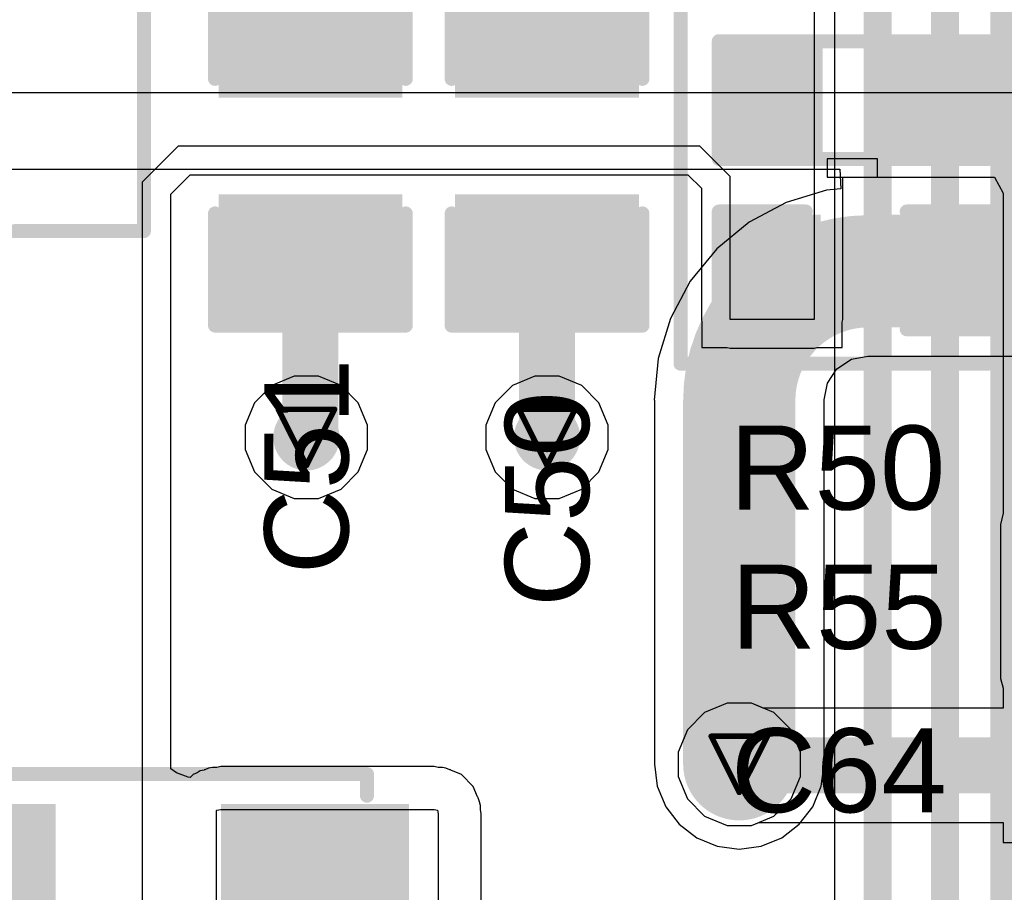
# Model space of a CAD drawing. Header units: inches. Extents: x 0 to 12.2, y 0 to 7.
# Tile 92 of 154: x 0.578 to 0.929, y 3.368 to 3.679. Entities that reach past the tile are written whole.
import ezdxf

# ---------------------------------------------------------------- set-up
doc = ezdxf.new("R2010")
doc.units = ezdxf.units.IN
doc.header["$MEASUREMENT"] = 0
for name, color, linetype in [('Bottom Layer', 5, 'Continuous'), ('Drill Drawing', 1, 'Continuous'), ('Layer 1', 16, 'Continuous'), ('Layer 2', 76, 'Continuous'), ('Top Layer', 1, 'Continuous'), ('Top Overlay', 2, 'Continuous'), ('Top Paste', 8, 'Continuous'), ('Top Solder', 216, 'Continuous'), ('Via Holes', 16, 'Continuous')]:
    doc.layers.add(name, color=color, linetype=linetype)
doc.styles.add('Arial', font='txt', dxfattribs={"height": 0.2})

# ---------------------------------------------------------------- blocks, each defined once
blk = doc.blocks.new('R___0603_92')
at = {"layer": 'Top Layer'}
for points in [[(-0.015, 0.0175), (-0.015, -0.0175), (-0.045, -0.0175), (-0.045, 0.0175)], [(0.045, 0.0175), (0.045, -0.0175), (0.015, -0.0175), (0.015, 0.0175)]]:
    blk.add_hatch(color=1, dxfattribs=at).paths.add_polyline_path(points)
at = {"layer": 'Top Paste'}
for points in [[(-0.015, 0.0175), (-0.015, -0.0175), (-0.045, -0.0175), (-0.045, 0.0175)], [(0.045, 0.0175), (0.045, -0.0175), (0.015, -0.0175), (0.015, 0.0175)]]:
    blk.add_hatch(color=8, dxfattribs=at).paths.add_polyline_path(points)
at = {"layer": 'Top Solder'}
for points in [[(-0.011, 0.0215), (-0.011, -0.0215), (-0.049, -0.0215), (-0.049, 0.0215)], [(0.049, 0.0215), (0.049, -0.0215), (0.011, -0.0215), (0.011, 0.0215)]]:
    blk.add_hatch(color=216, dxfattribs=at).paths.add_polyline_path(points)
at = {"layer": 'Top Overlay', "const_width": 0.005}
for points in [[(-0.048, 0.021), (-0.048, -0.021)], [(0.048, 0.021), (-0.048, 0.021)], [(0.048, 0.021), (0.048, -0.021)], [(0.048, -0.021), (-0.048, -0.021)]]:
    blk.add_lwpolyline(points, dxfattribs=at)
at = {"layer": 'Top Overlay', "const_width": 0.0025}
for points in [[(-0.04925, 0.021, 1), (-0.04675, 0.021, 1)], [(-0.04925, 0.021, 1), (-0.04675, 0.021, 1)], [(0.04675, 0.021, 1), (0.04925, 0.021, 1)], [(0.04675, 0.021, 1), (0.04925, 0.021, 1)], [(-0.04925, -0.021, 1), (-0.04675, -0.021, 1)], [(-0.04925, -0.021, 1), (-0.04675, -0.021, 1)], [(0.04675, -0.021, 1), (0.04925, -0.021, 1)], [(0.04675, -0.021, 1), (0.04925, -0.021, 1)]]:
    blk.add_lwpolyline(points, format="xyb", close=True, dxfattribs=at)
blk = doc.blocks.new('YNR4018_220M_183')
at = {"layer": 'Top Layer'}
for points in [[(-0.09449, 0.0689), (-0.0315, 0.0689), (-0.0315, -0.0689), (-0.09449, -0.0689)], [(0.0315, 0.0689), (0.09449, 0.0689), (0.09449, -0.0689), (0.0315, -0.0689)]]:
    blk.add_hatch(color=1, dxfattribs=at).paths.add_polyline_path(points)
at = {"layer": 'Top Paste'}
for points in [[(-0.09449, 0.0689), (-0.0315, 0.0689), (-0.0315, -0.0689), (-0.09449, -0.0689)], [(0.0315, 0.0689), (0.09449, 0.0689), (0.09449, -0.0689), (0.0315, -0.0689)]]:
    blk.add_hatch(color=8, dxfattribs=at).paths.add_polyline_path(points)
at = {"layer": 'Top Solder'}
for points in [[(-0.09649, 0.0709), (-0.0295, 0.0709), (-0.0295, -0.0709), (-0.09649, -0.0709)], [(0.0295, 0.0709), (0.09649, 0.0709), (0.09649, -0.0709), (0.0295, -0.0709)]]:
    blk.add_hatch(color=216, dxfattribs=at).paths.add_polyline_path(points)
at = {"layer": 'Top Overlay', "const_width": 0.005}
for points in [[(-0.082, 0.0815), (0.0815, 0.0815)], [(-0.082, 0.0815), (-0.08189, 0.07302)], [(0.0815, 0.0738), (0.0815, 0.0815)], [(-0.08149, -0.08153), (-0.08149, -0.07341)], [(0.08189, -0.0738), (0.08199, -0.08153)], [(-0.08149, -0.08153), (0.08199, -0.08153)]]:
    blk.add_lwpolyline(points, dxfattribs=at)
at = {"layer": 'Top Overlay', "const_width": 0.0025}
for points in [[(-0.08325, 0.0815, 1), (-0.08075, 0.0815, 1)], [(-0.08325, 0.0815, 1), (-0.08075, 0.0815, 1)], [(0.08025, 0.0815, 1), (0.08275, 0.0815, 1)], [(0.08025, 0.0815, 1), (0.08275, 0.0815, 1)], [(-0.08314, 0.07302, 1), (-0.08064, 0.07302, 1)], [(0.08025, 0.0738, 1), (0.08275, 0.0738, 1)], [(-0.08274, -0.07341, 1), (-0.08024, -0.07341, 1)], [(0.08064, -0.0738, 1), (0.08314, -0.0738, 1)], [(-0.08274, -0.08153, 1), (-0.08024, -0.08153, 1)], [(-0.08274, -0.08153, 1), (-0.08024, -0.08153, 1)], [(0.08074, -0.08153, 1), (0.08324, -0.08153, 1)], [(0.08074, -0.08153, 1), (0.08324, -0.08153, 1)]]:
    blk.add_lwpolyline(points, format="xyb", close=True, dxfattribs=at)
blk = doc.blocks.new('ETQP3M6R8KVN_188')
at = {"layer": 'Top Layer'}
for points in [[(-0.15157, 0.06299), (-0.06889, 0.06299), (-0.06889, -0.06299), (-0.15157, -0.06299)], [(0.06889, 0.06299), (0.15157, 0.06299), (0.15157, -0.06299), (0.06889, -0.06299)]]:
    blk.add_hatch(color=1, dxfattribs=at).paths.add_polyline_path(points)
at = {"layer": 'Top Paste'}
for points in [[(-0.15157, 0.06299), (-0.06889, 0.06299), (-0.06889, -0.06299), (-0.15157, -0.06299)], [(0.06889, 0.06299), (0.15157, 0.06299), (0.15157, -0.06299), (0.06889, -0.06299)]]:
    blk.add_hatch(color=8, dxfattribs=at).paths.add_polyline_path(points)
at = {"layer": 'Top Solder'}
for points in [[(-0.15357, 0.06499), (-0.06689, 0.06499), (-0.06689, -0.06499), (-0.15357, -0.06499)], [(0.06689, 0.06499), (0.15357, 0.06499), (0.15357, -0.06499), (0.06689, -0.06499)]]:
    blk.add_hatch(color=216, dxfattribs=at).paths.add_polyline_path(points)
at = {"layer": 'Top Overlay'}
for p, q in [((0.05512, 0.05512), (0.01575, 0.05512)), ((0.01575, 0.05512), (0.01575, -0.02362)), ((0.05512, -0.02362), (0.05512, 0.05512)), ((0.01575, -0.02362), (0.05512, -0.02362))]:
    blk.add_line(p, q, dxfattribs=at)
at = {"layer": 'Top Overlay', "const_width": 0.005}
for points in [[(0.12598, 0.11811), (-0.12598, 0.11811)], [(-0.12598, 0.07209), (-0.12598, 0.11811)], [(0.12598, 0.07209), (0.12598, 0.11811)], [(-0.12598, 0.07209), (-0.12598, 0.0748)], [(-0.12598, -0.11811), (-0.12598, -0.07209)], [(0.12598, -0.11811), (0.12598, -0.07209)], [(0.12598, -0.11811), (-0.12598, -0.11811)]]:
    blk.add_lwpolyline(points, dxfattribs=at)
at = {"layer": 'Top Overlay', "const_width": 0.0025}
for points in [[(-0.12723, 0.11811, 1), (-0.12473, 0.11811, 1)], [(-0.12723, 0.11811, 1), (-0.12473, 0.11811, 1)], [(0.12473, 0.11811, 1), (0.12723, 0.11811, 1)], [(0.12473, 0.11811, 1), (0.12723, 0.11811, 1)], [(-0.12723, 0.0748, 1), (-0.12473, 0.0748, 1)], [(-0.12723, 0.07209, 1), (-0.12473, 0.07209, 1)], [(-0.12723, 0.07209, 1), (-0.12473, 0.07209, 1)], [(0.12473, 0.07209, 1), (0.12723, 0.07209, 1)], [(-0.12723, -0.07209, 1), (-0.12473, -0.07209, 1)], [(0.12473, -0.07209, 1), (0.12723, -0.07209, 1)], [(-0.12723, -0.11811, 1), (-0.12473, -0.11811, 1)], [(-0.12723, -0.11811, 1), (-0.12473, -0.11811, 1)], [(0.12473, -0.11811, 1), (0.12723, -0.11811, 1)], [(0.12473, -0.11811, 1), (0.12723, -0.11811, 1)]]:
    blk.add_lwpolyline(points, format="xyb", close=True, dxfattribs=at)
blk = doc.blocks.new('C___0603_303')
at = {"layer": 'Top Layer'}
for points in [[(-0.015, 0.0175), (-0.015, -0.0175), (-0.045, -0.0175), (-0.045, 0.0175)], [(0.045, 0.0175), (0.045, -0.0175), (0.015, -0.0175), (0.015, 0.0175)]]:
    blk.add_hatch(color=1, dxfattribs=at).paths.add_polyline_path(points)
at = {"layer": 'Top Paste'}
for points in [[(-0.015, 0.0175), (-0.015, -0.0175), (-0.045, -0.0175), (-0.045, 0.0175)], [(0.045, 0.0175), (0.045, -0.0175), (0.015, -0.0175), (0.015, 0.0175)]]:
    blk.add_hatch(color=8, dxfattribs=at).paths.add_polyline_path(points)
at = {"layer": 'Top Solder'}
for points in [[(-0.01264, 0.01986), (-0.01264, -0.01986), (-0.04736, -0.01986), (-0.04736, 0.01986)], [(0.04736, 0.01986), (0.04736, -0.01986), (0.01264, -0.01986), (0.01264, 0.01986)]]:
    blk.add_hatch(color=216, dxfattribs=at).paths.add_polyline_path(points)
at = {"layer": 'Top Overlay', "const_width": 0.005}
for points in [[(-0.018, 0.021), (-0.049, 0.021)], [(-0.049, 0.021), (-0.049, -0.021)], [(0.049, 0.021), (0.018, 0.021)], [(0.049, 0.021), (0.049, -0.021)], [(-0.018, -0.021), (-0.049, -0.021)], [(0.049, -0.021), (0.018, -0.021)]]:
    blk.add_lwpolyline(points, dxfattribs=at)
at = {"layer": 'Top Overlay', "const_width": 0.0025}
for points in [[(-0.05025, 0.021, 1), (-0.04775, 0.021, 1)], [(-0.05025, 0.021, 1), (-0.04775, 0.021, 1)], [(-0.01925, 0.021, 1), (-0.01675, 0.021, 1)], [(0.01675, 0.021, 1), (0.01925, 0.021, 1)], [(0.04775, 0.021, 1), (0.05025, 0.021, 1)], [(0.04775, 0.021, 1), (0.05025, 0.021, 1)], [(-0.05025, -0.021, 1), (-0.04775, -0.021, 1)], [(-0.05025, -0.021, 1), (-0.04775, -0.021, 1)], [(-0.01925, -0.021, 1), (-0.01675, -0.021, 1)], [(0.01675, -0.021, 1), (0.01925, -0.021, 1)], [(0.04775, -0.021, 1), (0.05025, -0.021, 1)], [(0.04775, -0.021, 1), (0.05025, -0.021, 1)]]:
    blk.add_lwpolyline(points, format="xyb", close=True, dxfattribs=at)
blk = doc.blocks.new('C___0805_304')
at = {"layer": 'Top Layer'}
for points in [[(-0.06, 0.03), (-0.02, 0.03), (-0.02, -0.03), (-0.06, -0.03)], [(0.02, 0.03), (0.06, 0.03), (0.06, -0.03), (0.02, -0.03)]]:
    blk.add_hatch(color=1, dxfattribs=at).paths.add_polyline_path(points)
at = {"layer": 'Top Paste'}
for points in [[(-0.06, 0.03), (-0.02, 0.03), (-0.02, -0.03), (-0.06, -0.03)], [(0.02, 0.03), (0.06, 0.03), (0.06, -0.03), (0.02, -0.03)]]:
    blk.add_hatch(color=8, dxfattribs=at).paths.add_polyline_path(points)
at = {"layer": 'Top Solder'}
for points in [[(-0.06276, 0.03276), (-0.01724, 0.03276), (-0.01724, -0.03276), (-0.06276, -0.03276)], [(0.01724, 0.03276), (0.06276, 0.03276), (0.06276, -0.03276), (0.01724, -0.03276)]]:
    blk.add_hatch(color=216, dxfattribs=at).paths.add_polyline_path(points)
at = {"layer": 'Top Overlay', "const_width": 0.005}
for points in [[(-0.064, 0.034), (-0.064, -0.034)], [(-0.064, 0.034), (-0.024, 0.034)], [(0.024, 0.034), (0.064, 0.034)], [(0.064, 0.034), (0.064, -0.034)], [(-0.064, -0.034), (-0.024, -0.034)], [(0.024, -0.034), (0.064, -0.034)]]:
    blk.add_lwpolyline(points, dxfattribs=at)
at = {"layer": 'Top Overlay', "const_width": 0.0025}
for points in [[(-0.06525, 0.034, 1), (-0.06275, 0.034, 1)], [(-0.06525, 0.034, 1), (-0.06275, 0.034, 1)], [(-0.02525, 0.034, 1), (-0.02275, 0.034, 1)], [(0.02275, 0.034, 1), (0.02525, 0.034, 1)], [(0.06275, 0.034, 1), (0.06525, 0.034, 1)], [(0.06275, 0.034, 1), (0.06525, 0.034, 1)], [(-0.06525, -0.034, 1), (-0.06275, -0.034, 1)], [(-0.06525, -0.034, 1), (-0.06275, -0.034, 1)], [(-0.02525, -0.034, 1), (-0.02275, -0.034, 1)], [(0.02275, -0.034, 1), (0.02525, -0.034, 1)], [(0.06275, -0.034, 1), (0.06525, -0.034, 1)], [(0.06275, -0.034, 1), (0.06525, -0.034, 1)]]:
    blk.add_lwpolyline(points, format="xyb", close=True, dxfattribs=at)
blk = doc.blocks.new('C___0805_305')
at = {"layer": 'Top Layer'}
for points in [[(-0.06, 0.03), (-0.02, 0.03), (-0.02, -0.03), (-0.06, -0.03)], [(0.02, 0.03), (0.06, 0.03), (0.06, -0.03), (0.02, -0.03)]]:
    blk.add_hatch(color=1, dxfattribs=at).paths.add_polyline_path(points)
at = {"layer": 'Top Paste'}
for points in [[(-0.06, 0.03), (-0.02, 0.03), (-0.02, -0.03), (-0.06, -0.03)], [(0.02, 0.03), (0.06, 0.03), (0.06, -0.03), (0.02, -0.03)]]:
    blk.add_hatch(color=8, dxfattribs=at).paths.add_polyline_path(points)
at = {"layer": 'Top Solder'}
for points in [[(-0.06276, 0.03276), (-0.01724, 0.03276), (-0.01724, -0.03276), (-0.06276, -0.03276)], [(0.01724, 0.03276), (0.06276, 0.03276), (0.06276, -0.03276), (0.01724, -0.03276)]]:
    blk.add_hatch(color=216, dxfattribs=at).paths.add_polyline_path(points)
at = {"layer": 'Top Overlay', "const_width": 0.005}
for points in [[(-0.064, 0.034), (-0.064, -0.034)], [(-0.064, 0.034), (-0.024, 0.034)], [(0.024, 0.034), (0.064, 0.034)], [(0.064, 0.034), (0.064, -0.034)], [(-0.064, -0.034), (-0.024, -0.034)], [(0.024, -0.034), (0.064, -0.034)]]:
    blk.add_lwpolyline(points, dxfattribs=at)
at = {"layer": 'Top Overlay', "const_width": 0.0025}
for points in [[(-0.06525, 0.034, 1), (-0.06275, 0.034, 1)], [(-0.06525, 0.034, 1), (-0.06275, 0.034, 1)], [(-0.02525, 0.034, 1), (-0.02275, 0.034, 1)], [(0.02275, 0.034, 1), (0.02525, 0.034, 1)], [(0.06275, 0.034, 1), (0.06525, 0.034, 1)], [(0.06275, 0.034, 1), (0.06525, 0.034, 1)], [(-0.06525, -0.034, 1), (-0.06275, -0.034, 1)], [(-0.06525, -0.034, 1), (-0.06275, -0.034, 1)], [(-0.02525, -0.034, 1), (-0.02275, -0.034, 1)], [(0.02275, -0.034, 1), (0.02525, -0.034, 1)], [(0.06275, -0.034, 1), (0.06525, -0.034, 1)], [(0.06275, -0.034, 1), (0.06525, -0.034, 1)]]:
    blk.add_lwpolyline(points, format="xyb", close=True, dxfattribs=at)

msp = doc.modelspace()

# ---------------------------------------------------------------- hatches: boundary and pattern name
at = {"layer": 'Bottom Layer'}
h = msp.add_hatch(color=5, dxfattribs=at)
edge = h.paths.add_edge_path()
edge.add_arc((0.68, 3.53), 0.01181, 0, 360)
h = msp.add_hatch(color=5, dxfattribs=at)
edge = h.paths.add_edge_path()
edge.add_arc((0.76578, 3.53), 0.01181, 0, 360)
h = msp.add_hatch(color=5, dxfattribs=at)
edge = h.paths.add_edge_path()
edge.add_arc((0.8343, 3.41339), 0.01181, 0, 360)
at = {"layer": 'Layer 1'}
h = msp.add_hatch(color=16, dxfattribs=at)
edge = h.paths.add_edge_path()
edge.add_arc((0.68, 3.53), 0.01181, 0, 360)
h = msp.add_hatch(color=16, dxfattribs=at)
edge = h.paths.add_edge_path()
edge.add_arc((0.76578, 3.53), 0.01181, 0, 360)
h = msp.add_hatch(color=16, dxfattribs=at)
edge = h.paths.add_edge_path()
edge.add_arc((0.8343, 3.41339), 0.01181, 0, 360)
at = {"layer": 'Layer 2'}
h = msp.add_hatch(color=76, dxfattribs=at)
edge = h.paths.add_edge_path()
edge.add_arc((0.68, 3.53), 0.01181, 0, 360)
h = msp.add_hatch(color=76, dxfattribs=at)
edge = h.paths.add_edge_path()
edge.add_arc((0.76578, 3.53), 0.01181, 0, 360)
h = msp.add_hatch(color=76, dxfattribs=at)
edge = h.paths.add_edge_path()
edge.add_arc((0.8343, 3.41339), 0.01181, 0, 360)
at = {"layer": 'Top Layer'}
h = msp.add_hatch(color=1, dxfattribs=at)
edge = h.paths.add_edge_path()
edge.add_arc((0.68, 3.53), 0.01181, 0, 360)
h = msp.add_hatch(color=1, dxfattribs=at)
edge = h.paths.add_edge_path()
edge.add_arc((0.76578, 3.53), 0.01181, 0, 360)
h = msp.add_hatch(color=1, dxfattribs=at)
edge = h.paths.add_edge_path()
edge.add_arc((0.8343, 3.41339), 0.01181, 0, 360)
at = {"layer": 'Via Holes'}
h = msp.add_hatch(color=7, dxfattribs=at)
edge = h.paths.add_edge_path()
edge.add_arc((0.68, 3.53), 0.00591, 0, 360)
h = msp.add_hatch(color=7, dxfattribs=at)
edge = h.paths.add_edge_path()
edge.add_arc((0.76578, 3.53), 0.00591, 0, 360)
h = msp.add_hatch(color=7, dxfattribs=at)
edge = h.paths.add_edge_path()
edge.add_arc((0.8343, 3.41339), 0.00591, 0, 360)

# ---------------------------------------------------------------- linework, layer by layer
at = {"layer": 'Bottom Layer'}
for p, q in [((0.86831, 4.2496), (0.86831, 3.23927)), ((0.82996, 3.4352), (0.82194, 3.43188)), ((0.83864, 3.4352), (0.82996, 3.4352)), ((0.84665, 3.43188), (0.83864, 3.4352)), ((0.82194, 3.43188), (0.81581, 3.42574)), ((0.85279, 3.42574), (0.84665, 3.43188)), ((0.81581, 3.42574), (0.81249, 3.41773)), ((0.85611, 3.41773), (0.85279, 3.42574)), ((0.81249, 3.41773), (0.81249, 3.40905)), ((0.85611, 3.40905), (0.85611, 3.41773)), ((0.81249, 3.40905), (0.81581, 3.40103)), ((0.85279, 3.40103), (0.85611, 3.40905)), ((0.81581, 3.40103), (0.82194, 3.3949)), ((0.84665, 3.3949), (0.85279, 3.40103)), ((0.82194, 3.3949), (0.82996, 3.39158)), ((0.83864, 3.39158), (0.84665, 3.3949)), ((0.82996, 3.39158), (0.83864, 3.39158))]:
    msp.add_line(p, q, dxfattribs=at)
at = {"layer": 'Bottom Layer', "const_width": 0.01}
for points in [[(0.90765, 2.88202), (0.90765, 4.26058)], [(0.9288, 2.3907), (0.9288, 4.25724)], [(0.8836, 2.863), (0.8836, 4.25224)]]:
    msp.add_lwpolyline(points, dxfattribs=at)
at = {"layer": 'Drill Drawing', "const_width": 0.002}
for points in [[(0.67, 3.54), (0.69, 3.54)], [(0.67, 3.54), (0.68, 3.52)], [(0.68, 3.52), (0.69, 3.54)], [(0.75578, 3.54), (0.77578, 3.54)], [(0.75578, 3.54), (0.76578, 3.52)], [(0.76578, 3.52), (0.77578, 3.54)], [(0.8243, 3.42339), (0.8443, 3.42339)], [(0.8243, 3.42339), (0.8343, 3.40339)], [(0.8343, 3.40339), (0.8443, 3.42339)]]:
    msp.add_lwpolyline(points, dxfattribs=at)
at = {"layer": 'Drill Drawing', "const_width": 0.001}
for points in [[(0.6695, 3.54, 1), (0.6705, 3.54, 1)], [(0.6695, 3.54, 1), (0.6705, 3.54, 1)], [(0.6895, 3.54, 1), (0.6905, 3.54, 1)], [(0.6895, 3.54, 1), (0.6905, 3.54, 1)], [(0.75528, 3.54, 1), (0.75628, 3.54, 1)], [(0.75528, 3.54, 1), (0.75628, 3.54, 1)], [(0.77528, 3.54, 1), (0.77628, 3.54, 1)], [(0.77528, 3.54, 1), (0.77628, 3.54, 1)], [(0.6795, 3.52, 1), (0.6805, 3.52, 1)], [(0.6795, 3.52, 1), (0.6805, 3.52, 1)], [(0.76528, 3.52, 1), (0.76628, 3.52, 1)], [(0.76528, 3.52, 1), (0.76628, 3.52, 1)], [(0.8238, 3.42339, 1), (0.8248, 3.42339, 1)], [(0.8238, 3.42339, 1), (0.8248, 3.42339, 1)], [(0.8438, 3.42339, 1), (0.8448, 3.42339, 1)], [(0.8438, 3.42339, 1), (0.8448, 3.42339, 1)], [(0.8338, 3.40339, 1), (0.8348, 3.40339, 1)], [(0.8338, 3.40339, 1), (0.8348, 3.40339, 1)]]:
    msp.add_lwpolyline(points, format="xyb", close=True, dxfattribs=at)
at = {"layer": 'Layer 1'}
for p, q in [((0.82996, 3.4352), (0.82194, 3.43188)), ((0.83864, 3.4352), (0.82996, 3.4352)), ((0.84665, 3.43188), (0.83864, 3.4352)), ((0.82194, 3.43188), (0.81581, 3.42574)), ((0.85279, 3.42574), (0.84665, 3.43188)), ((0.81581, 3.42574), (0.81249, 3.41773)), ((0.85611, 3.41773), (0.85279, 3.42574)), ((0.81249, 3.41773), (0.81249, 3.40905)), ((0.85611, 3.40905), (0.85611, 3.41773)), ((0.81249, 3.40905), (0.81581, 3.40103)), ((0.85279, 3.40103), (0.85611, 3.40905)), ((0.81581, 3.40103), (0.82194, 3.3949)), ((0.84665, 3.3949), (0.85279, 3.40103)), ((0.82194, 3.3949), (0.82996, 3.39158)), ((0.83864, 3.39158), (0.84665, 3.3949)), ((0.82996, 3.39158), (0.83864, 3.39158))]:
    msp.add_line(p, q, dxfattribs=at)
at = {"layer": 'Layer 2'}
for p, q in [((1.02109, 3.65292), (0.45026, 3.65292)), ((0.27395, 3.62563), (0.87011, 3.62563)), ((0.87011, 3.62563), (0.87046, 3.61863)), ((0.86541, 3.61814), (0.85108, 3.61379)), ((0.87046, 3.61863), (0.86541, 3.61814)), ((0.85108, 3.61379), (0.83788, 3.60673)), ((0.83788, 3.60673), (0.8263, 3.59723)), ((0.8263, 3.59723), (0.8168, 3.58566)), ((0.8168, 3.58566), (0.80974, 3.57245)), ((0.80974, 3.57245), (0.8054, 3.55812)), ((0.8054, 3.55812), (0.80393, 3.54322)), ((0.86913, 3.55441), (0.87426, 3.55784)), ((0.87426, 3.55784), (0.88012, 3.559)), ((0.88012, 3.559), (0.88031, 3.55898)), ((0.88031, 3.55898), (1.14916, 3.55898)), ((0.8657, 3.54927), (0.86913, 3.55441)), ((0.67566, 3.55181), (0.66765, 3.54849)), ((0.68434, 3.55181), (0.67566, 3.55181)), ((0.69235, 3.54849), (0.68434, 3.55181)), ((0.76144, 3.55181), (0.75342, 3.54849)), ((0.77012, 3.55181), (0.76144, 3.55181)), ((0.77813, 3.54849), (0.77012, 3.55181)), ((0.86453, 3.54341), (0.8657, 3.54927)), ((0.66765, 3.54849), (0.66151, 3.54235)), ((0.69849, 3.54235), (0.69235, 3.54849)), ((0.75342, 3.54849), (0.74729, 3.54235)), ((0.78427, 3.54235), (0.77813, 3.54849)), ((0.66151, 3.54235), (0.65819, 3.53434)), ((0.70181, 3.53434), (0.69849, 3.54235)), ((0.74729, 3.54235), (0.74397, 3.53434)), ((0.78759, 3.53434), (0.78427, 3.54235)), ((0.80393, 3.54322), (0.80404, 3.54322)), ((0.80404, 3.54322), (0.80404, 3.41339)), ((0.86456, 3.54322), (0.86453, 3.54341)), ((0.86456, 3.41339), (0.86456, 3.54322)), ((0.65819, 3.53434), (0.65819, 3.52566)), ((0.70181, 3.52566), (0.70181, 3.53434)), ((0.74397, 3.53434), (0.74397, 3.52566)), ((0.78759, 3.52566), (0.78759, 3.53434)), ((0.65819, 3.52566), (0.66151, 3.51765)), ((0.69849, 3.51765), (0.70181, 3.52566)), ((0.74397, 3.52566), (0.74729, 3.51765)), ((0.78427, 3.51765), (0.78759, 3.52566)), ((0.66151, 3.51765), (0.66765, 3.51151)), ((0.69235, 3.51151), (0.69849, 3.51765)), ((0.74729, 3.51765), (0.75342, 3.51151)), ((0.77813, 3.51151), (0.78427, 3.51765)), ((0.66765, 3.51151), (0.67566, 3.50819)), ((0.68434, 3.50819), (0.69235, 3.51151)), ((0.75342, 3.51151), (0.76144, 3.50819)), ((0.77012, 3.50819), (0.77813, 3.51151)), ((0.67566, 3.50819), (0.68434, 3.50819)), ((0.76144, 3.50819), (0.77012, 3.50819)), ((0.80404, 3.41339), (0.80507, 3.40556)), ((0.86352, 3.40556), (0.86456, 3.41339)), ((0.80507, 3.40556), (0.80809, 3.39826)), ((0.8605, 3.39826), (0.86352, 3.40556)), ((0.80809, 3.39826), (0.8129, 3.39199)), ((0.85569, 3.39199), (0.8605, 3.39826)), ((0.8129, 3.39199), (0.81917, 3.38718)), ((0.84943, 3.38718), (0.85569, 3.39199)), ((0.81917, 3.38718), (0.82647, 3.38416)), ((0.84213, 3.38416), (0.84943, 3.38718)), ((0.82647, 3.38416), (0.8343, 3.38313)), ((0.8343, 3.38313), (0.84213, 3.38416))]:
    msp.add_line(p, q, dxfattribs=at)
at = {"layer": 'Layer 2', "const_width": 0.04}
msp.add_lwpolyline([(0.8343, 3.54322, -0.414214), (0.88031, 3.58924)], format="xyb", dxfattribs=at)
for points in [[(0.88031, 3.58924), (1.14916, 3.58924)], [(0.8343, 3.41339), (0.8343, 3.54322)]]:
    msp.add_lwpolyline(points, dxfattribs=at)
at = {"layer": 'Layer 2', "const_width": 0.02}
for points in [[(0.87031, 3.58924, 1), (0.89031, 3.58924, 1)], [(0.87031, 3.58924, 1), (0.89031, 3.58924, 1)], [(0.8243, 3.54322, 1), (0.8443, 3.54322, 1)], [(0.8243, 3.54322, 1), (0.8443, 3.54322, 1)], [(0.8243, 3.41339, 1), (0.8443, 3.41339, 1)]]:
    msp.add_lwpolyline(points, format="xyb", close=True, dxfattribs=at)
at = {"layer": 'Top Layer'}
for p, q in [((0.86101, 3.86058), (0.86101, 3.57205)), ((0.63429, 3.63386), (0.62142, 3.62099)), ((0.82025, 3.63386), (0.63429, 3.63386)), ((0.83101, 3.62309), (0.82025, 3.63386)), ((0.8836, 3.62929), (0.86558, 3.62929)), ((0.86558, 3.62929), (0.86558, 3.62279)), ((0.8836, 3.62279), (0.8836, 3.62929)), ((0.63161, 3.61676), (0.63851, 3.62366)), ((0.63851, 3.62366), (0.81602, 3.62366)), ((0.81602, 3.62366), (0.82082, 3.61887)), ((0.83101, 3.57205), (0.83101, 3.62309)), ((0.86558, 3.62279), (0.8836, 3.62279)), ((0.87121, 3.57205), (0.87121, 3.62279)), ((0.87121, 3.62279), (0.8836, 3.62279)), ((0.8836, 3.62279), (0.8836, 3.62279)), ((0.8836, 3.62279), (0.92534, 3.62279)), ((0.92534, 3.62279), (0.92838, 3.61705)), ((0.62142, 3.62099), (0.62142, 3.24686)), ((0.82082, 3.61887), (0.82082, 3.57205)), ((0.63161, 3.4118), (0.63161, 3.61676)), ((0.92838, 3.61705), (0.92838, 3.56205)), ((0.82082, 3.57205), (0.82101, 3.57107)), ((0.82101, 3.57107), (0.82101, 3.56205)), ((0.86101, 3.57205), (0.83101, 3.57205)), ((0.87101, 3.57107), (0.87121, 3.57205)), ((0.87101, 3.56205), (0.87101, 3.57107)), ((0.82101, 3.56205), (0.83003, 3.56205)), ((0.83003, 3.56205), (0.83101, 3.56186)), ((0.83101, 3.56186), (0.86101, 3.56186)), ((0.86101, 3.56186), (0.862, 3.56205)), ((0.862, 3.56205), (0.87101, 3.56205)), ((0.92838, 3.56205), (0.92838, 3.56205)), ((0.92838, 3.56205), (0.92838, 3.558)), ((0.92838, 3.558), (0.92838, 3.558)), ((0.92838, 3.558), (0.92838, 3.503)), ((0.92838, 3.503), (0.92738, 3.49894)), ((0.92838, 3.503), (0.92838, 3.503)), ((0.92738, 3.49894), (0.92738, 3.49894)), ((0.92738, 3.49894), (0.92738, 3.49641)), ((0.92738, 3.49641), (0.92738, 3.44714)), ((0.92738, 3.44714), (0.92738, 3.44394)), ((0.92738, 3.44394), (0.92738, 3.44394)), ((0.92738, 3.44394), (0.92838, 3.44055)), ((0.92838, 3.44055), (0.92838, 3.44055)), ((0.92838, 3.44055), (0.92838, 3.43345)), ((0.82996, 3.4352), (0.82194, 3.43188)), ((0.83864, 3.4352), (0.82996, 3.4352)), ((0.84286, 3.43345), (0.83864, 3.4352)), ((0.92838, 3.43345), (0.84286, 3.43345)), ((0.82194, 3.43188), (0.81581, 3.42574)), ((0.81581, 3.42574), (0.81249, 3.41773)), ((0.81249, 3.41773), (0.81249, 3.40905)), ((0.63368, 3.4103), (0.63161, 3.4118)), ((0.64513, 3.41201), (0.64374, 3.41143)), ((0.64653, 3.41229), (0.64513, 3.41201)), ((0.64803, 3.41229), (0.64653, 3.41229)), ((0.64951, 3.41258), (0.64803, 3.41229)), ((0.72549, 3.41258), (0.64951, 3.41258)), ((0.72697, 3.41229), (0.72549, 3.41258)), ((0.72848, 3.41229), (0.72697, 3.41229)), ((0.72973, 3.41204), (0.72848, 3.41229)), ((0.73113, 3.41146), (0.72973, 3.41204)), ((0.6379, 3.40878), (0.63368, 3.4103)), ((0.63861, 3.40875), (0.6379, 3.40878)), ((0.63951, 3.40965), (0.63861, 3.40875)), ((0.63962, 3.40973), (0.63951, 3.40965)), ((0.64101, 3.4103), (0.63962, 3.40973)), ((0.64215, 3.41106), (0.64101, 3.4103)), ((0.64349, 3.41133), (0.64215, 3.41106)), ((0.64358, 3.41137), (0.64349, 3.41133)), ((0.64366, 3.41141), (0.64358, 3.41137)), ((0.64374, 3.41143), (0.64366, 3.41141)), ((0.73135, 3.41141), (0.73113, 3.41146)), ((0.73153, 3.41129), (0.73135, 3.41141)), ((0.73525, 3.40975), (0.73153, 3.41129)), ((0.73947, 3.40553), (0.73525, 3.40975)), ((0.73525, 3.40975), (0.73525, 3.40975)), ((0.81249, 3.40905), (0.81581, 3.40103)), ((0.741, 3.40182), (0.73947, 3.40553)), ((0.73947, 3.40553), (0.73947, 3.40553)), ((0.74113, 3.40163), (0.741, 3.40182)), ((0.74117, 3.40141), (0.74113, 3.40163)), ((0.74175, 3.40002), (0.74117, 3.40141)), ((0.742, 3.39876), (0.74175, 3.40002)), ((0.742, 3.39726), (0.742, 3.39876)), ((0.81581, 3.40103), (0.82194, 3.3949)), ((0.648, 3.39693), (0.64812, 3.39701)), ((0.648, 3.22805), (0.648, 3.39693)), ((0.64812, 3.39701), (0.64951, 3.39729)), ((0.64951, 3.39729), (0.72549, 3.39729)), ((0.72549, 3.39729), (0.72675, 3.39704)), ((0.72675, 3.39704), (0.727, 3.39578)), ((0.727, 3.39578), (0.727, 3.20114)), ((0.74229, 3.39578), (0.742, 3.39726)), ((0.74229, 3.24002), (0.74229, 3.39578)), ((0.82194, 3.3949), (0.82996, 3.39158)), ((0.82996, 3.39158), (0.83864, 3.39158)), ((0.83864, 3.39158), (0.84126, 3.39266)), ((0.84126, 3.39266), (0.92838, 3.39266)), ((0.92838, 3.39266), (0.92838, 3.38556)), ((0.92838, 3.38556), (0.97838, 3.38556))]:
    msp.add_line(p, q, dxfattribs=at)
for points, const_width in [([(0.90501, 3.65029), (0.95338, 3.65029)], 0.015), ([(0.68142, 3.5324), (0.68142, 3.59386)], 0.02), ([(0.76578, 3.53), (0.76578, 3.59386)], 0.02), ([(0.68, 3.53098), (0.68142, 3.5324)], 0.02), ([(0.68, 3.53), (0.68, 3.53098)], 0.02), ([(0.8343, 3.41306), (0.95338, 3.41306)], 0.02)]:
    msp.add_lwpolyline(points, dxfattribs=dict(at, const_width=const_width))
for points, const_width in [([(0.90126, 3.65029, 1), (0.90876, 3.65029, 1)], 0.0075), ([(0.67642, 3.59386, 1), (0.68642, 3.59386, 1)], 0.01), ([(0.76078, 3.59386, 1), (0.77078, 3.59386, 1)], 0.01), ([(0.67642, 3.5324, 1), (0.68642, 3.5324, 1)], 0.01), ([(0.67642, 3.5324, 1), (0.68642, 3.5324, 1)], 0.01), ([(0.675, 3.53098, 1), (0.685, 3.53098, 1)], 0.01), ([(0.675, 3.53098, 1), (0.685, 3.53098, 1)], 0.01), ([(0.675, 3.53, 1), (0.685, 3.53, 1)], 0.01), ([(0.76078, 3.53, 1), (0.77078, 3.53, 1)], 0.01), ([(0.8293, 3.41306, 1), (0.8393, 3.41306, 1)], 0.01)]:
    msp.add_lwpolyline(points, format="xyb", close=True, dxfattribs=dict(at, const_width=const_width))
at = {"layer": 'Top Overlay', "const_width": 0.005}
for points in [[(0.81336, 3.55629), (0.81336, 3.76667)], [(0.81336, 3.55629), (0.92301, 3.55629)]]:
    msp.add_lwpolyline(points, dxfattribs=at)
at = {"layer": 'Top Overlay', "const_width": 0.0025}
for points in [[(0.81211, 3.55629, 1), (0.81461, 3.55629, 1)], [(0.81211, 3.55629, 1), (0.81461, 3.55629, 1)], [(0.92176, 3.55629, 1), (0.92426, 3.55629, 1)]]:
    msp.add_lwpolyline(points, format="xyb", close=True, dxfattribs=at)

# ---------------------------------------------------------------- block references
for name, p, rotation in [('ETQP3M6R8KVN_188', (0.50394, 3.72953), 270), ('C___0805_304', (0.68142, 3.63386), 90), ('C___0805_305', (0.76578, 3.63386), 90), ('R___0603_92', (0.87501, 3.65029), 180), ('C___0603_303', (0.87601, 3.58955), 180)]:
    msp.add_blockref(name, p, dxfattribs=dict(rotation=rotation))
msp.add_blockref('YNR4018_220M_183', (0.62008, 3.32839))

# ---------------------------------------------------------------- texts
at = {"layer": 'Top Overlay', "style": 'Arial'}
for s, p in [('C51', (0.695, 3.48117)), ('C50', (0.78077, 3.46951))]:
    msp.add_text(s, height=0.03, rotation=90, dxfattribs=at).set_placement(p)
for s, p in [('R50', (0.83089, 3.50423)), ('R55', (0.83138, 3.45459)), ('C64', (0.83138, 3.39626))]:
    msp.add_text(s, height=0.03, dxfattribs=at).set_placement(p)

doc.saveas('drawing.dxf')
